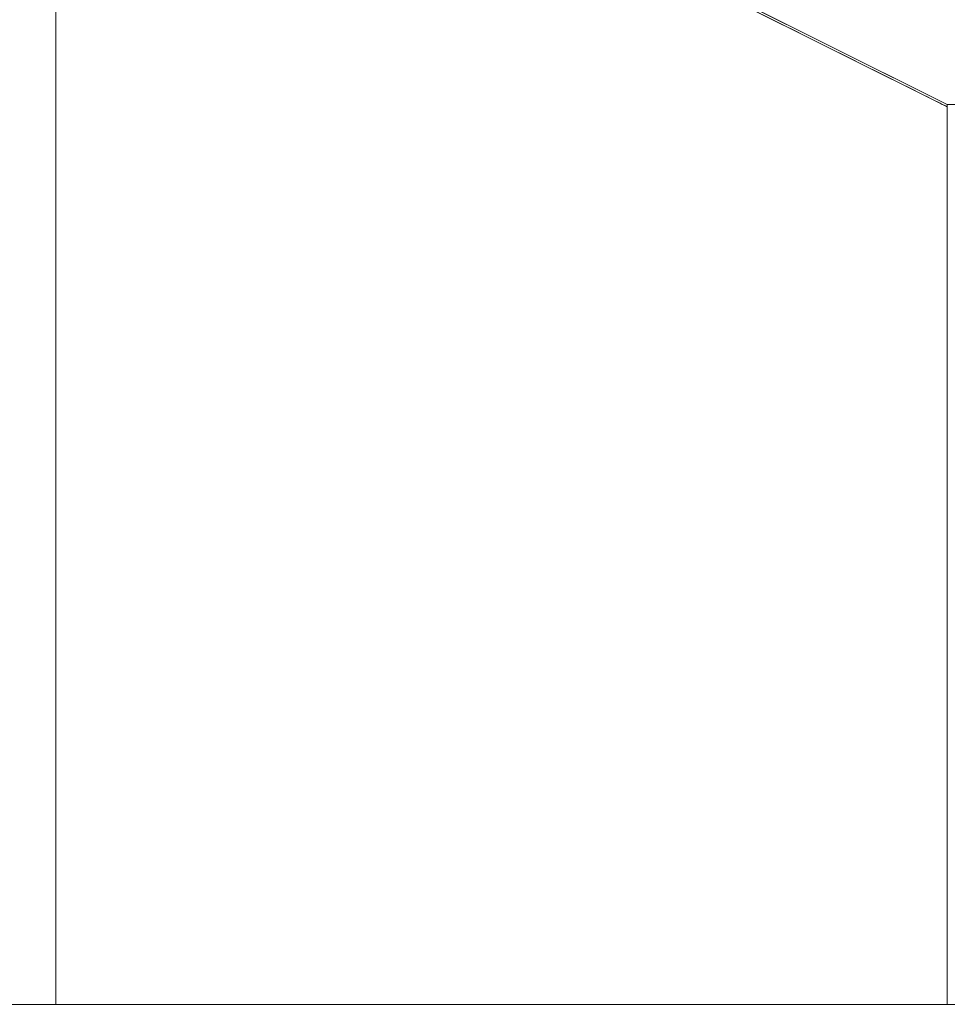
# Model space of a CAD drawing. Header units: centimetres. Extents: x -25 to 26.2, y -26.1 to -24.6.
# Tile 18 of 43: x -3.524 to -3.42, y -26.092 to -25.982. Entities that reach past the tile are written whole.
import ezdxf

# ---------------------------------------------------------------- set-up
doc = ezdxf.new("R2010")
doc.units = ezdxf.units.CM
doc.header["$LTSCALE"] = 2.54
doc.layers.add('Lucido design-1', color=7, linetype='Continuous')

# ---------------------------------------------------------------- blocks, each defined once
blk = doc.blocks.new('Gruppo-1')
at = {"color": 7, "linetype": 'Continuous', "lineweight": 9}
for points in [[(26.08, -24.59215, -151.42232), (26.08, -26.09215, -151.42232), (-24.92, -26.09215, -151.42232), (-24.92, -24.59215, -151.42232)], [(26.08, -24.59215, -166.92232), (26.08, -26.09215, -166.92232), (-24.92, -26.09215, -166.92232), (-24.92, -24.59215, -166.92232)], [(-4.42, -25.49291, -139.32232), (-3.42, -25.99149, -138.32232), (-3.42, -25.99122, -138.32232), (-4.42, -25.49264, -139.32232)], [(-4.42, -25.49291, -154.82232), (-3.42, -25.99149, -153.82232), (-3.42, -25.99122, -153.82232), (-4.42, -25.49264, -154.82232)], [(-3.42, -25.99149, -136.22232), (-3.42, -26.09215, -136.22232), (-3.42, -26.09215, -138.02232), (-3.42, -25.99149, -138.02232)], [(-3.42, -25.99149, -151.72232), (-3.42, -26.09215, -151.72232), (-3.42, -26.09215, -153.52232), (-3.42, -25.99149, -153.52232)]]:
    blk.add_3dface(points, dxfattribs=at)
for points, invisible_edges in [([(-4.42, -25.49264, -139.32232), (-3.42, -25.99122, -138.32232), (-3.12, -25.99122, -138.32232)], 8), ([(-3.12, -25.99122, -138.32232), (4.28, -25.99122, -138.32232), (5.58, -25.49264, -139.32232), (-4.42, -25.49264, -139.32232)], 10), ([(-4.42, -25.49264, -154.82232), (-3.42, -25.99122, -153.82232), (-3.12, -25.99122, -153.82232)], 8), ([(-3.12, -25.99122, -153.82232), (4.28, -25.99122, -153.82232), (5.58, -25.49264, -154.82232), (-4.42, -25.49264, -154.82232)], 10), ([(-24.92, -26.09215, -136.12232), (-3.52, -26.09215, -136.12232), (-3.52, -25.94163, -136.12232), (-4.42, -25.49291, -136.12232)], 8), ([(-24.92, -26.09215, -151.62232), (-3.52, -26.09215, -151.62232), (-3.52, -25.94163, -151.62232), (-4.42, -25.49291, -151.62232)], 8), ([(-3.42, -25.99149, -136.22232), (-4.42, -25.49291, -136.12232), (-3.52, -25.94163, -136.12232)], 9), ([(-3.42, -25.99149, -136.22232), (-3.42, -25.99149, -138.02232), (-4.42, -25.49291, -139.32232), (-4.42, -25.49291, -136.12232)], 10), ([(-3.42, -25.99149, -138.02232), (-3.42, -25.99149, -138.32232), (-4.42, -25.49291, -139.32232)], 8), ([(-3.42, -25.99149, -151.72232), (-4.42, -25.49291, -151.62232), (-3.52, -25.94163, -151.62232)], 9), ([(-3.42, -25.99149, -151.72232), (-3.42, -25.99149, -153.52232), (-4.42, -25.49291, -154.82232), (-4.42, -25.49291, -151.62232)], 10), ([(-3.42, -25.99149, -153.52232), (-3.42, -25.99149, -153.82232), (-4.42, -25.49291, -154.82232)], 8), ([(-3.52, -25.94163, -136.12232), (-3.4202, -25.99139, -136.21596), (-3.42009, -25.99144, -136.21808)], 9), ([(-3.52, -25.94163, -136.12232), (-3.42036, -25.99131, -136.21384), (-3.4202, -25.99139, -136.21596)], 9), ([(-3.52, -25.94163, -136.12232), (-3.42056, -25.99121, -136.21173), (-3.42036, -25.99131, -136.21384)], 9), ([(-3.52, -25.94163, -136.12232), (-3.42081, -25.99108, -136.20962), (-3.42056, -25.99121, -136.21173)], 9), ([(-3.52, -25.94163, -136.12232), (-3.4211, -25.99094, -136.20752), (-3.42081, -25.99108, -136.20962)], 9), ([(-3.52, -25.94163, -136.12232), (-3.42144, -25.99077, -136.20542), (-3.4211, -25.99094, -136.20752)], 9), ([(-3.52, -25.94163, -136.12232), (-3.42182, -25.99058, -136.20333), (-3.42144, -25.99077, -136.20542)], 9), ([(-3.52, -25.94163, -136.12232), (-3.42224, -25.99037, -136.20125), (-3.42182, -25.99058, -136.20333)], 9), ([(-3.52, -25.94163, -136.12232), (-3.42271, -25.99014, -136.19918), (-3.42224, -25.99037, -136.20125)], 9), ([(-3.52, -25.94163, -136.12232), (-3.42323, -25.98988, -136.19712), (-3.42271, -25.99014, -136.19918)], 9), ([(-3.52, -25.94163, -136.12232), (-3.42378, -25.9896, -136.19508), (-3.42323, -25.98988, -136.19712)], 9), ([(-3.52, -25.94163, -136.12232), (-3.42438, -25.9893, -136.19304), (-3.42378, -25.9896, -136.19508)], 9), ([(-3.52, -25.94163, -136.12232), (-3.42503, -25.98898, -136.19102), (-3.42438, -25.9893, -136.19304)], 9), ([(-3.52, -25.94163, -136.12232), (-3.42571, -25.98864, -136.18901), (-3.42503, -25.98898, -136.19102)], 9), ([(-3.52, -25.94163, -136.12232), (-3.42644, -25.98828, -136.18701), (-3.42571, -25.98864, -136.18901)], 9), ([(-3.52, -25.94163, -136.12232), (-3.42721, -25.98789, -136.18504), (-3.42644, -25.98828, -136.18701)], 9), ([(-3.52, -25.94163, -136.12232), (-3.42802, -25.98749, -136.18308), (-3.42721, -25.98789, -136.18504)], 9), ([(-3.52, -25.94163, -136.12232), (-3.42888, -25.98706, -136.18113), (-3.42802, -25.98749, -136.18308)], 9), ([(-3.52, -25.94163, -136.12232), (-3.42977, -25.98662, -136.17921), (-3.42888, -25.98706, -136.18113)], 9), ([(-3.52, -25.94163, -136.12232), (-3.43071, -25.98615, -136.1773), (-3.42977, -25.98662, -136.17921)], 9), ([(-3.52, -25.94163, -136.12232), (-3.43168, -25.98566, -136.17542), (-3.43071, -25.98615, -136.1773)], 9), ([(-3.52, -25.94163, -136.12232), (-3.4327, -25.98516, -136.17355), (-3.43168, -25.98566, -136.17542)], 9), ([(-3.52, -25.94163, -136.12232), (-3.43375, -25.98463, -136.17171), (-3.4327, -25.98516, -136.17355)], 9), ([(-3.52, -25.94163, -136.12232), (-3.43485, -25.98409, -136.16989), (-3.43375, -25.98463, -136.17171)], 9), ([(-3.52, -25.94163, -136.12232), (-3.43598, -25.98352, -136.1681), (-3.43485, -25.98409, -136.16989)], 9), ([(-3.52, -25.94163, -136.12232), (-3.43715, -25.98294, -136.16633), (-3.43598, -25.98352, -136.1681)], 9), ([(-3.52, -25.94163, -136.12232), (-3.43836, -25.98234, -136.16458), (-3.43715, -25.98294, -136.16633)], 9), ([(-3.4396, -25.98172, -136.16286), (-3.43836, -25.98234, -136.16458), (-3.52, -25.94163, -136.12232)], 10), ([(-3.42009, -25.99144, -136.21808), (-3.42002, -25.99148, -136.2202), (-3.42, -25.99149, -136.22232), (-3.52, -25.94163, -136.12232)], 12), ([(-3.52, -25.94163, -136.12232), (-3.52, -26.09215, -136.12232), (-3.51576, -26.09215, -136.12241), (-3.51576, -25.94375, -136.12241)], 4), ([(-3.52, -25.94163, -151.62232), (-3.4202, -25.99139, -151.71596), (-3.42009, -25.99144, -151.71808)], 9), ([(-3.52, -25.94163, -151.62232), (-3.42036, -25.99131, -151.71384), (-3.4202, -25.99139, -151.71596)], 9), ([(-3.52, -25.94163, -151.62232), (-3.42056, -25.99121, -151.71173), (-3.42036, -25.99131, -151.71384)], 9), ([(-3.52, -25.94163, -151.62232), (-3.42081, -25.99108, -151.70962), (-3.42056, -25.99121, -151.71173)], 9), ([(-3.52, -25.94163, -151.62232), (-3.4211, -25.99094, -151.70752), (-3.42081, -25.99108, -151.70962)], 9), ([(-3.52, -25.94163, -151.62232), (-3.42144, -25.99077, -151.70542), (-3.4211, -25.99094, -151.70752)], 9), ([(-3.52, -25.94163, -151.62232), (-3.42182, -25.99058, -151.70333), (-3.42144, -25.99077, -151.70542)], 9), ([(-3.52, -25.94163, -151.62232), (-3.42224, -25.99037, -151.70125), (-3.42182, -25.99058, -151.70333)], 9), ([(-3.52, -25.94163, -151.62232), (-3.42271, -25.99014, -151.69918), (-3.42224, -25.99037, -151.70125)], 9), ([(-3.52, -25.94163, -151.62232), (-3.42323, -25.98988, -151.69712), (-3.42271, -25.99014, -151.69918)], 9), ([(-3.52, -25.94163, -151.62232), (-3.42378, -25.9896, -151.69508), (-3.42323, -25.98988, -151.69712)], 9), ([(-3.52, -25.94163, -151.62232), (-3.42438, -25.9893, -151.69304), (-3.42378, -25.9896, -151.69508)], 9), ([(-3.52, -25.94163, -151.62232), (-3.42503, -25.98898, -151.69102), (-3.42438, -25.9893, -151.69304)], 9), ([(-3.52, -25.94163, -151.62232), (-3.42571, -25.98864, -151.68901), (-3.42503, -25.98898, -151.69102)], 9), ([(-3.52, -25.94163, -151.62232), (-3.42644, -25.98828, -151.68701), (-3.42571, -25.98864, -151.68901)], 9), ([(-3.52, -25.94163, -151.62232), (-3.42721, -25.98789, -151.68504), (-3.42644, -25.98828, -151.68701)], 9), ([(-3.52, -25.94163, -151.62232), (-3.42802, -25.98749, -151.68308), (-3.42721, -25.98789, -151.68504)], 9), ([(-3.52, -25.94163, -151.62232), (-3.42888, -25.98706, -151.68113), (-3.42802, -25.98749, -151.68308)], 9), ([(-3.52, -25.94163, -151.62232), (-3.42977, -25.98662, -151.67921), (-3.42888, -25.98706, -151.68113)], 9), ([(-3.52, -25.94163, -151.62232), (-3.43071, -25.98615, -151.6773), (-3.42977, -25.98662, -151.67921)], 9), ([(-3.52, -25.94163, -151.62232), (-3.43168, -25.98566, -151.67542), (-3.43071, -25.98615, -151.6773)], 9), ([(-3.52, -25.94163, -151.62232), (-3.4327, -25.98516, -151.67355), (-3.43168, -25.98566, -151.67542)], 9), ([(-3.52, -25.94163, -151.62232), (-3.43375, -25.98463, -151.67171), (-3.4327, -25.98516, -151.67355)], 9), ([(-3.52, -25.94163, -151.62232), (-3.43485, -25.98409, -151.66989), (-3.43375, -25.98463, -151.67171)], 9), ([(-3.52, -25.94163, -151.62232), (-3.43598, -25.98352, -151.6681), (-3.43485, -25.98409, -151.66989)], 9), ([(-3.52, -25.94163, -151.62232), (-3.43715, -25.98294, -151.66633), (-3.43598, -25.98352, -151.6681)], 9), ([(-3.52, -25.94163, -151.62232), (-3.43836, -25.98234, -151.66458), (-3.43715, -25.98294, -151.66633)], 9), ([(-3.4396, -25.98172, -151.66286), (-3.43836, -25.98234, -151.66458), (-3.52, -25.94163, -151.62232)], 10), ([(-3.42009, -25.99144, -151.71808), (-3.42002, -25.99148, -151.7202), (-3.42, -25.99149, -151.72232), (-3.52, -25.94163, -151.62232)], 12), ([(-3.52, -25.94163, -151.62232), (-3.52, -26.09215, -151.62232), (-3.51576, -26.09215, -151.62241), (-3.51576, -25.94375, -151.62241)], 4), ([(-3.51576, -25.94375, -136.12241), (-3.51576, -26.09215, -136.12241), (-3.51152, -26.09215, -136.12268), (-3.51152, -25.94586, -136.12268)], 5), ([(-3.51576, -25.94375, -151.62241), (-3.51576, -26.09215, -151.62241), (-3.51152, -26.09215, -151.62268), (-3.51152, -25.94586, -151.62268)], 5), ([(-3.51152, -25.94586, -136.12268), (-3.51152, -26.09215, -136.12268), (-3.5073, -26.09215, -136.12313), (-3.5073, -25.94796, -136.12313)], 5), ([(-3.51152, -25.94586, -151.62268), (-3.51152, -26.09215, -151.62268), (-3.5073, -26.09215, -151.62313), (-3.5073, -25.94796, -151.62313)], 5), ([(-3.5073, -25.94796, -136.12313), (-3.5073, -26.09215, -136.12313), (-3.5031, -26.09215, -136.12376), (-3.5031, -25.95006, -136.12376)], 5), ([(-3.5073, -25.94796, -151.62313), (-3.5073, -26.09215, -151.62313), (-3.5031, -26.09215, -151.62376), (-3.5031, -25.95006, -151.62376)], 5), ([(-3.5031, -25.95006, -136.12376), (-3.5031, -26.09215, -136.12376), (-3.49893, -26.09215, -136.12457), (-3.49893, -25.95213, -136.12457)], 5), ([(-3.5031, -25.95006, -151.62376), (-3.5031, -26.09215, -151.62376), (-3.49893, -26.09215, -151.62457), (-3.49893, -25.95213, -151.62457)], 5), ([(-3.49893, -25.95213, -136.12457), (-3.49893, -26.09215, -136.12457), (-3.4948, -26.09215, -136.12555), (-3.4948, -25.95419, -136.12555)], 5), ([(-3.49893, -25.95213, -151.62457), (-3.49893, -26.09215, -151.62457), (-3.4948, -26.09215, -151.62555), (-3.4948, -25.95419, -151.62555)], 5), ([(-3.4948, -25.95419, -136.12555), (-3.4948, -26.09215, -136.12555), (-3.49072, -26.09215, -136.12671), (-3.49072, -25.95623, -136.12671)], 5), ([(-3.4948, -25.95419, -151.62555), (-3.4948, -26.09215, -151.62555), (-3.49072, -26.09215, -151.62671), (-3.49072, -25.95623, -151.62671)], 5), ([(-3.49072, -25.95623, -136.12671), (-3.49072, -26.09215, -136.12671), (-3.48669, -26.09215, -136.12803), (-3.48669, -25.95824, -136.12803)], 5), ([(-3.49072, -25.95623, -151.62671), (-3.49072, -26.09215, -151.62671), (-3.48669, -26.09215, -151.62803), (-3.48669, -25.95824, -151.62803)], 5), ([(-3.48669, -25.95824, -136.12803), (-3.48669, -26.09215, -136.12803), (-3.48271, -26.09215, -136.12953), (-3.48271, -25.96022, -136.12953)], 5), ([(-3.48669, -25.95824, -151.62803), (-3.48669, -26.09215, -151.62803), (-3.48271, -26.09215, -151.62953), (-3.48271, -25.96022, -151.62953)], 5), ([(-3.48271, -25.96022, -136.12953), (-3.48271, -26.09215, -136.12953), (-3.47881, -26.09215, -136.1312), (-3.47881, -25.96217, -136.1312)], 5), ([(-3.48271, -25.96022, -151.62953), (-3.48271, -26.09215, -151.62953), (-3.47881, -26.09215, -151.6312), (-3.47881, -25.96217, -151.6312)], 5), ([(-3.47881, -25.96217, -136.1312), (-3.47881, -26.09215, -136.1312), (-3.47498, -26.09215, -136.13303), (-3.47498, -25.96408, -136.13303)], 5), ([(-3.47881, -25.96217, -151.6312), (-3.47881, -26.09215, -151.6312), (-3.47498, -26.09215, -151.63303), (-3.47498, -25.96408, -151.63303)], 5), ([(-3.47498, -25.96408, -136.13303), (-3.47498, -26.09215, -136.13303), (-3.47123, -26.09215, -136.13502), (-3.47123, -25.96595, -136.13502)], 5), ([(-3.47498, -25.96408, -151.63303), (-3.47498, -26.09215, -151.63303), (-3.47123, -26.09215, -151.63502), (-3.47123, -25.96595, -151.63502)], 5), ([(-3.47123, -25.96595, -136.13502), (-3.47123, -26.09215, -136.13502), (-3.46757, -26.09215, -136.13717), (-3.46757, -25.96777, -136.13717)], 5), ([(-3.47123, -25.96595, -151.63502), (-3.47123, -26.09215, -151.63502), (-3.46757, -26.09215, -151.63717), (-3.46757, -25.96777, -151.63717)], 5), ([(-3.46757, -25.96777, -136.13717), (-3.46757, -26.09215, -136.13717), (-3.464, -26.09215, -136.13947), (-3.464, -25.96955, -136.13947)], 5), ([(-3.46757, -25.96777, -151.63717), (-3.46757, -26.09215, -151.63717), (-3.464, -26.09215, -151.63947), (-3.464, -25.96955, -151.63947)], 5), ([(-3.464, -25.96955, -136.13947), (-3.464, -26.09215, -136.13947), (-3.46054, -26.09215, -136.14192), (-3.46054, -25.97128, -136.14192)], 5), ([(-3.464, -25.96955, -151.63947), (-3.464, -26.09215, -151.63947), (-3.46054, -26.09215, -151.64192), (-3.46054, -25.97128, -151.64192)], 5), ([(-3.46054, -25.97128, -136.14192), (-3.46054, -26.09215, -136.14192), (-3.45718, -26.09215, -136.14452), (-3.45718, -25.97295, -136.14452)], 5), ([(-3.46054, -25.97128, -151.64192), (-3.46054, -26.09215, -151.64192), (-3.45718, -26.09215, -151.64452), (-3.45718, -25.97295, -151.64452)], 5), ([(-3.45718, -25.97295, -136.14452), (-3.45718, -26.09215, -136.14452), (-3.45393, -26.09215, -136.14726), (-3.45393, -25.97457, -136.14726)], 5), ([(-3.45718, -25.97295, -151.64452), (-3.45718, -26.09215, -151.64452), (-3.45393, -26.09215, -151.64726), (-3.45393, -25.97457, -151.64726)], 5), ([(-3.45393, -25.97457, -136.14726), (-3.45393, -26.09215, -136.14726), (-3.45081, -26.09215, -136.15013), (-3.45081, -25.97613, -136.15013)], 5), ([(-3.45393, -25.97457, -151.64726), (-3.45393, -26.09215, -151.64726), (-3.45081, -26.09215, -151.65013), (-3.45081, -25.97613, -151.65013)], 5), ([(-3.45081, -25.97613, -136.15013), (-3.45081, -26.09215, -136.15013), (-3.4478, -26.09215, -136.15313), (-3.4478, -25.97763, -136.15313)], 5), ([(-3.45081, -25.97613, -151.65013), (-3.45081, -26.09215, -151.65013), (-3.4478, -26.09215, -151.65313), (-3.4478, -25.97763, -151.65313)], 5), ([(-3.4478, -25.97763, -136.15313), (-3.4478, -26.09215, -136.15313), (-3.44493, -26.09215, -136.15626), (-3.44493, -25.97906, -136.15626)], 5), ([(-3.4478, -25.97763, -151.65313), (-3.4478, -26.09215, -151.65313), (-3.44493, -26.09215, -151.65626), (-3.44493, -25.97906, -151.65626)], 5), ([(-3.44493, -25.97906, -136.15626), (-3.44493, -26.09215, -136.15626), (-3.4422, -26.09215, -136.1595), (-3.4422, -25.98042, -136.1595)], 5), ([(-3.44493, -25.97906, -151.65626), (-3.44493, -26.09215, -151.65626), (-3.4422, -26.09215, -151.6595), (-3.4422, -25.98042, -151.6595)], 5), ([(-3.4422, -25.98042, -136.1595), (-3.4422, -26.09215, -136.1595), (-3.4396, -26.09215, -136.16286), (-3.4396, -25.98172, -136.16286)], 5), ([(-3.4422, -25.98042, -151.6595), (-3.4422, -26.09215, -151.6595), (-3.4396, -26.09215, -151.66286), (-3.4396, -25.98172, -151.66286)], 5), ([(-3.43836, -25.98234, -136.16458), (-3.4396, -25.98172, -136.16286), (-3.4396, -26.09215, -136.16286)], 10), ([(-3.43836, -25.98234, -151.66458), (-3.4396, -25.98172, -151.66286), (-3.4396, -26.09215, -151.66286)], 10), ([(-3.43715, -25.98294, -136.16633), (-3.43836, -25.98234, -136.16458), (-3.4396, -26.09215, -136.16286)], 10), ([(-3.43715, -25.98294, -151.66633), (-3.43836, -25.98234, -151.66458), (-3.4396, -26.09215, -151.66286)], 10), ([(-3.4396, -26.09215, -136.16286), (-3.43715, -26.09215, -136.16633), (-3.43715, -25.98294, -136.16633)], 10), ([(-3.4396, -26.09215, -151.66286), (-3.43715, -26.09215, -151.66633), (-3.43715, -25.98294, -151.66633)], 10), ([(-3.43598, -25.98352, -136.1681), (-3.43715, -25.98294, -136.16633), (-3.43715, -26.09215, -136.16633)], 10), ([(-3.43598, -25.98352, -151.6681), (-3.43715, -25.98294, -151.66633), (-3.43715, -26.09215, -151.66633)], 10), ([(-3.43485, -25.98409, -136.16989), (-3.43598, -25.98352, -136.1681), (-3.43715, -26.09215, -136.16633)], 10), ([(-3.43485, -25.98409, -151.66989), (-3.43598, -25.98352, -151.6681), (-3.43715, -26.09215, -151.66633)], 10), ([(-3.43715, -26.09215, -136.16633), (-3.43485, -26.09215, -136.16989), (-3.43485, -25.98409, -136.16989)], 10), ([(-3.43715, -26.09215, -151.66633), (-3.43485, -26.09215, -151.66989), (-3.43485, -25.98409, -151.66989)], 10), ([(-3.43375, -25.98463, -136.17171), (-3.43485, -25.98409, -136.16989), (-3.43485, -26.09215, -136.16989)], 10), ([(-3.43375, -25.98463, -151.67171), (-3.43485, -25.98409, -151.66989), (-3.43485, -26.09215, -151.66989)], 10), ([(-3.4327, -25.98516, -136.17355), (-3.43375, -25.98463, -136.17171), (-3.43485, -26.09215, -136.16989)], 10), ([(-3.4327, -25.98516, -151.67355), (-3.43375, -25.98463, -151.67171), (-3.43485, -26.09215, -151.66989)], 10), ([(-3.43485, -26.09215, -136.16989), (-3.4327, -26.09215, -136.17355), (-3.4327, -25.98516, -136.17355)], 10), ([(-3.43485, -26.09215, -151.66989), (-3.4327, -26.09215, -151.67355), (-3.4327, -25.98516, -151.67355)], 10), ([(-3.43168, -25.98566, -136.17542), (-3.4327, -25.98516, -136.17355), (-3.4327, -26.09215, -136.17355)], 10), ([(-3.43168, -25.98566, -151.67542), (-3.4327, -25.98516, -151.67355), (-3.4327, -26.09215, -151.67355)], 10), ([(-3.43071, -25.98615, -136.1773), (-3.43168, -25.98566, -136.17542), (-3.4327, -26.09215, -136.17355)], 10), ([(-3.43071, -25.98615, -151.6773), (-3.43168, -25.98566, -151.67542), (-3.4327, -26.09215, -151.67355)], 10), ([(-3.4327, -26.09215, -136.17355), (-3.43071, -26.09215, -136.1773), (-3.43071, -25.98615, -136.1773)], 10), ([(-3.4327, -26.09215, -151.67355), (-3.43071, -26.09215, -151.6773), (-3.43071, -25.98615, -151.6773)], 10), ([(-3.42977, -25.98662, -136.17921), (-3.43071, -25.98615, -136.1773), (-3.43071, -26.09215, -136.1773)], 10), ([(-3.42977, -25.98662, -151.67921), (-3.43071, -25.98615, -151.6773), (-3.43071, -26.09215, -151.6773)], 10), ([(-3.42888, -25.98706, -136.18113), (-3.42977, -25.98662, -136.17921), (-3.43071, -26.09215, -136.1773)], 10), ([(-3.42888, -25.98706, -151.68113), (-3.42977, -25.98662, -151.67921), (-3.43071, -26.09215, -151.6773)], 10), ([(-3.43071, -26.09215, -136.1773), (-3.42888, -26.09215, -136.18113), (-3.42888, -25.98706, -136.18113)], 10), ([(-3.43071, -26.09215, -151.6773), (-3.42888, -26.09215, -151.68113), (-3.42888, -25.98706, -151.68113)], 10), ([(-3.42802, -25.98749, -136.18308), (-3.42888, -25.98706, -136.18113), (-3.42888, -26.09215, -136.18113)], 10), ([(-3.42802, -25.98749, -151.68308), (-3.42888, -25.98706, -151.68113), (-3.42888, -26.09215, -151.68113)], 10), ([(-3.42721, -25.98789, -136.18504), (-3.42802, -25.98749, -136.18308), (-3.42888, -26.09215, -136.18113)], 10), ([(-3.42721, -25.98789, -151.68504), (-3.42802, -25.98749, -151.68308), (-3.42888, -26.09215, -151.68113)], 10), ([(-3.42888, -26.09215, -136.18113), (-3.42721, -26.09215, -136.18504), (-3.42721, -25.98789, -136.18504)], 10), ([(-3.42888, -26.09215, -151.68113), (-3.42721, -26.09215, -151.68504), (-3.42721, -25.98789, -151.68504)], 10), ([(-3.42644, -25.98828, -136.18701), (-3.42721, -25.98789, -136.18504), (-3.42721, -26.09215, -136.18504)], 10), ([(-3.42644, -25.98828, -151.68701), (-3.42721, -25.98789, -151.68504), (-3.42721, -26.09215, -151.68504)], 10), ([(-3.42571, -25.98864, -136.18901), (-3.42644, -25.98828, -136.18701), (-3.42721, -26.09215, -136.18504)], 10), ([(-3.42571, -25.98864, -151.68901), (-3.42644, -25.98828, -151.68701), (-3.42721, -26.09215, -151.68504)], 10), ([(-3.42721, -26.09215, -136.18504), (-3.42571, -26.09215, -136.18901), (-3.42571, -25.98864, -136.18901)], 10), ([(-3.42721, -26.09215, -151.68504), (-3.42571, -26.09215, -151.68901), (-3.42571, -25.98864, -151.68901)], 10), ([(-3.42503, -25.98898, -136.19102), (-3.42571, -25.98864, -136.18901), (-3.42571, -26.09215, -136.18901)], 10), ([(-3.42503, -25.98898, -151.69102), (-3.42571, -25.98864, -151.68901), (-3.42571, -26.09215, -151.68901)], 10), ([(-3.42438, -25.9893, -136.19304), (-3.42503, -25.98898, -136.19102), (-3.42571, -26.09215, -136.18901)], 10), ([(-3.42438, -25.9893, -151.69304), (-3.42503, -25.98898, -151.69102), (-3.42571, -26.09215, -151.68901)], 10), ([(-3.42571, -26.09215, -136.18901), (-3.42438, -26.09215, -136.19304), (-3.42438, -25.9893, -136.19304)], 10), ([(-3.42571, -26.09215, -151.68901), (-3.42438, -26.09215, -151.69304), (-3.42438, -25.9893, -151.69304)], 10), ([(-3.42378, -25.9896, -136.19508), (-3.42438, -25.9893, -136.19304), (-3.42438, -26.09215, -136.19304)], 10), ([(-3.42378, -25.9896, -151.69508), (-3.42438, -25.9893, -151.69304), (-3.42438, -26.09215, -151.69304)], 10), ([(-3.42323, -25.98988, -136.19712), (-3.42378, -25.9896, -136.19508), (-3.42438, -26.09215, -136.19304)], 10), ([(-3.42323, -25.98988, -151.69712), (-3.42378, -25.9896, -151.69508), (-3.42438, -26.09215, -151.69304)], 10), ([(-3.42, -25.99149, -138.02232), (-3.42, -26.09215, -138.02232), (-3.41973, -26.09215, -138.03506), (-3.41973, -25.98957, -138.03506)], 12), ([(-3.42, -25.99149, -153.52232), (-3.42, -26.09215, -153.52232), (-3.41973, -26.09215, -153.53506), (-3.41973, -25.98957, -153.53506)], 12), ([(-3.42438, -26.09215, -136.19304), (-3.42323, -26.09215, -136.19712), (-3.42323, -25.98988, -136.19712)], 10), ([(-3.42438, -26.09215, -151.69304), (-3.42323, -26.09215, -151.69712), (-3.42323, -25.98988, -151.69712)], 10), ([(-3.42271, -25.99014, -136.19918), (-3.42323, -25.98988, -136.19712), (-3.42323, -26.09215, -136.19712)], 10), ([(-3.42271, -25.99014, -151.69918), (-3.42323, -25.98988, -151.69712), (-3.42323, -26.09215, -151.69712)], 10), ([(-3.42224, -25.99037, -136.20125), (-3.42271, -25.99014, -136.19918), (-3.42323, -26.09215, -136.19712)], 10), ([(-3.42224, -25.99037, -151.70125), (-3.42271, -25.99014, -151.69918), (-3.42323, -26.09215, -151.69712)], 10), ([(-3.42323, -26.09215, -136.19712), (-3.42224, -26.09215, -136.20125), (-3.42224, -25.99037, -136.20125)], 10), ([(-3.42323, -26.09215, -151.69712), (-3.42224, -26.09215, -151.70125), (-3.42224, -25.99037, -151.70125)], 10), ([(-3.42182, -25.99058, -136.20333), (-3.42224, -25.99037, -136.20125), (-3.42224, -26.09215, -136.20125)], 10), ([(-3.42182, -25.99058, -151.70333), (-3.42224, -25.99037, -151.70125), (-3.42224, -26.09215, -151.70125)], 10), ([(-3.42144, -25.99077, -136.20542), (-3.42182, -25.99058, -136.20333), (-3.42224, -26.09215, -136.20125)], 10), ([(-3.42144, -25.99077, -151.70542), (-3.42182, -25.99058, -151.70333), (-3.42224, -26.09215, -151.70125)], 10), ([(-3.42224, -26.09215, -136.20125), (-3.42144, -26.09215, -136.20542), (-3.42144, -25.99077, -136.20542)], 10), ([(-3.42224, -26.09215, -151.70125), (-3.42144, -26.09215, -151.70542), (-3.42144, -25.99077, -151.70542)], 10), ([(-3.4211, -25.99094, -136.20752), (-3.42144, -25.99077, -136.20542), (-3.42144, -26.09215, -136.20542)], 10), ([(-3.4211, -25.99094, -151.70752), (-3.42144, -25.99077, -151.70542), (-3.42144, -26.09215, -151.70542)], 10), ([(-3.42081, -25.99108, -136.20962), (-3.4211, -25.99094, -136.20752), (-3.42144, -26.09215, -136.20542)], 10), ([(-3.42081, -25.99108, -151.70962), (-3.4211, -25.99094, -151.70752), (-3.42144, -26.09215, -151.70542)], 10), ([(-3.42144, -26.09215, -136.20542), (-3.42081, -26.09215, -136.20962), (-3.42081, -25.99108, -136.20962)], 10), ([(-3.42144, -26.09215, -151.70542), (-3.42081, -26.09215, -151.70962), (-3.42081, -25.99108, -151.70962)], 10), ([(-3.42056, -25.99121, -136.21173), (-3.42081, -25.99108, -136.20962), (-3.42081, -26.09215, -136.20962)], 10), ([(-3.42056, -25.99121, -151.71173), (-3.42081, -25.99108, -151.70962), (-3.42081, -26.09215, -151.70962)], 10), ([(-3.42036, -25.99131, -136.21384), (-3.42056, -25.99121, -136.21173), (-3.42081, -26.09215, -136.20962)], 10), ([(-3.42036, -25.99131, -151.71384), (-3.42056, -25.99121, -151.71173), (-3.42081, -26.09215, -151.70962)], 10), ([(-3.42081, -26.09215, -136.20962), (-3.42036, -26.09215, -136.21384), (-3.42036, -25.99131, -136.21384)], 10), ([(-3.42081, -26.09215, -151.70962), (-3.42036, -26.09215, -151.71384), (-3.42036, -25.99131, -151.71384)], 10), ([(-3.4202, -25.99139, -136.21596), (-3.42036, -25.99131, -136.21384), (-3.42036, -26.09215, -136.21384)], 10), ([(-3.4202, -25.99139, -151.71596), (-3.42036, -25.99131, -151.71384), (-3.42036, -26.09215, -151.71384)], 10), ([(-3.42009, -25.99144, -136.21808), (-3.4202, -25.99139, -136.21596), (-3.42036, -26.09215, -136.21384)], 10), ([(-3.42009, -25.99144, -151.71808), (-3.4202, -25.99139, -151.71596), (-3.42036, -26.09215, -151.71384)], 10), ([(-3.42036, -26.09215, -136.21384), (-3.42009, -26.09215, -136.21808), (-3.42009, -25.99144, -136.21808)], 10), ([(-3.42036, -26.09215, -151.71384), (-3.42009, -26.09215, -151.71808), (-3.42009, -25.99144, -151.71808)], 10), ([(-3.42002, -25.99148, -136.2202), (-3.42009, -25.99144, -136.21808), (-3.42009, -26.09215, -136.21808)], 10), ([(-3.42002, -25.99148, -151.7202), (-3.42009, -25.99144, -151.71808), (-3.42009, -26.09215, -151.71808)], 10), ([(-3.42002, -25.99148, -136.2202), (-3.42009, -26.09215, -136.21808), (-3.42, -26.09215, -136.22232)], 9), ([(-3.42002, -25.99148, -151.7202), (-3.42009, -26.09215, -151.71808), (-3.42, -26.09215, -151.72232)], 9), ([(-3.42, -26.09215, -136.22232), (-3.42, -25.99149, -136.22232), (-3.42002, -25.99148, -136.2202)], 8), ([(-3.42, -26.09215, -151.72232), (-3.42, -25.99149, -151.72232), (-3.42002, -25.99148, -151.7202)], 8), ([(-25.02, -26.09215, -137.32232), (-23.82, -26.09215, -137.32232), (-3.52, -26.09215, -136.12232), (-24.92, -26.09215, -136.12232)], 10), ([(-25.02, -26.09215, -152.82232), (-23.82, -26.09215, -152.82232), (-3.52, -26.09215, -151.62232), (-24.92, -26.09215, -151.62232)], 10), ([(-24.92, -26.09215, -151.42232), (24.98, -26.09215, -150.52232), (-23.82, -26.09215, -150.52232)], 11), ([(24.98, -26.09215, -150.52232), (-24.92, -26.09215, -151.42232), (26.08, -26.09215, -151.42232)], 9), ([(-24.92, -26.09215, -166.92232), (24.98, -26.09215, -166.02232), (-23.82, -26.09215, -166.02232)], 11), ([(24.98, -26.09215, -166.02232), (-24.92, -26.09215, -166.92232), (26.08, -26.09215, -166.92232)], 9), ([(-23.82, -26.09215, -137.32232), (-3.41892, -26.09215, -138.04776), (-3.41973, -26.09215, -138.03506)], 9), ([(-23.82, -26.09215, -137.32232), (-3.41568, -26.09215, -138.07302), (-3.41757, -26.09215, -138.06043)], 9), ([(-3.41757, -26.09215, -138.06043), (-3.41892, -26.09215, -138.04776), (-23.82, -26.09215, -137.32232)], 10), ([(-3.41973, -26.09215, -138.03506), (-3.52, -26.09215, -136.12232), (-23.82, -26.09215, -137.32232)], 11), ([(24.98, -26.09215, -150.52232), (-23.82, -26.09215, -148.12232), (-23.82, -26.09215, -149.32232)], 11), ([(-23.82, -26.09215, -137.32232), (-3.41327, -26.09215, -138.08553), (-3.41568, -26.09215, -138.07302)], 9), ([(-23.82, -26.09215, -149.32232), (-23.82, -26.09215, -150.52232), (24.98, -26.09215, -150.52232)], 10), ([(24.98, -26.09215, -150.52232), (-23.82, -26.09215, -145.72232), (-23.82, -26.09215, -146.92232)], 11), ([(-23.82, -26.09215, -137.32232), (-3.40286, -26.09215, -138.12226), (-3.40685, -26.09215, -138.11017)], 9), ([(-23.82, -26.09215, -137.32232), (-3.38788, -26.09215, -138.15738), (-3.39337, -26.09215, -138.14589)], 9), ([(-23.82, -26.09215, -137.32232), (-3.3452, -26.09215, -138.22053), (-3.35341, -26.09215, -138.21079)], 9), ([(-23.82, -26.09215, -137.32232), (-3.30847, -26.09215, -138.25573), (-3.3182, -26.09215, -138.24752)], 9), ([(-23.82, -26.09215, -137.32232), (-3.25506, -26.09215, -138.2902), (-3.26631, -26.09215, -138.28423)], 9), ([(-23.82, -26.09215, -137.32232), (-3.20785, -26.09215, -138.30917), (-3.21994, -26.09215, -138.30519)], 9), ([(-23.82, -26.09215, -137.32232), (-3.1832, -26.09215, -138.31559), (-3.19559, -26.09215, -138.31264)], 9), ([(-23.82, -26.09215, -146.92232), (-23.82, -26.09215, -148.12232), (24.98, -26.09215, -150.52232)], 10), ([(-3.40685, -26.09215, -138.11017), (-3.41032, -26.09215, -138.09792), (-23.82, -26.09215, -137.32232)], 10), ([(-3.41032, -26.09215, -138.09792), (-3.41327, -26.09215, -138.08553), (-23.82, -26.09215, -137.32232)], 10), ([(-3.39337, -26.09215, -138.14589), (-3.39837, -26.09215, -138.13418), (-23.82, -26.09215, -137.32232)], 10), ([(-3.39837, -26.09215, -138.13418), (-3.40286, -26.09215, -138.12226), (-23.82, -26.09215, -137.32232)], 10), ([(-23.82, -26.09215, -137.32232), (-3.37546, -26.09215, -138.17961), (-3.3819, -26.09215, -138.16863)], 9), ([(-23.82, -26.09215, -137.32232), (-3.3612, -26.09215, -138.20071), (-3.36855, -26.09215, -138.19032)], 9), ([(-23.82, -26.09215, -137.32232), (-3.33659, -26.09215, -138.2299), (-3.3452, -26.09215, -138.22053)], 9), ([(-3.35341, -26.09215, -138.21079), (-3.3612, -26.09215, -138.20071), (-23.82, -26.09215, -137.32232)], 10), ([(-3.3182, -26.09215, -138.24752), (-3.32758, -26.09215, -138.23891), (-23.82, -26.09215, -137.32232)], 10), ([(-3.32758, -26.09215, -138.23891), (-3.33659, -26.09215, -138.2299), (-23.82, -26.09215, -137.32232)], 10), ([(-23.82, -26.09215, -137.32232), (-3.27729, -26.09215, -138.27778), (-3.28799, -26.09215, -138.27088)], 9), ([(-23.82, -26.09215, -137.32232), (-3.24357, -26.09215, -138.29569), (-3.25506, -26.09215, -138.2902)], 9), ([(-3.26631, -26.09215, -138.28423), (-3.27729, -26.09215, -138.27778), (-23.82, -26.09215, -137.32232)], 10), ([(-3.21994, -26.09215, -138.30519), (-3.23186, -26.09215, -138.30069), (-23.82, -26.09215, -137.32232)], 10), ([(-3.23186, -26.09215, -138.30069), (-3.24357, -26.09215, -138.29569), (-23.82, -26.09215, -137.32232)], 10), ([(-23.82, -26.09215, -137.32232), (-3.1707, -26.09215, -138.31801), (-3.1832, -26.09215, -138.31559)], 9), ([(-3.19559, -26.09215, -138.31264), (-3.20785, -26.09215, -138.30917), (-23.82, -26.09215, -137.32232)], 10), ([(-23.82, -26.09215, -137.32232), (-3.14544, -26.09215, -138.32124), (-3.15811, -26.09215, -138.31989)], 9), ([(24.98, -26.09215, -150.52232), (-23.82, -26.09215, -143.32232), (-23.82, -26.09215, -144.52232)], 11), ([(-3.36855, -26.09215, -138.19032), (-3.37546, -26.09215, -138.17961), (-23.82, -26.09215, -137.32232)], 10), ([(-3.3819, -26.09215, -138.16863), (-3.38788, -26.09215, -138.15738), (-23.82, -26.09215, -137.32232)], 10), ([(-3.28799, -26.09215, -138.27088), (-3.29839, -26.09215, -138.26352), (-23.82, -26.09215, -137.32232)], 10), ([(-3.29839, -26.09215, -138.26352), (-3.30847, -26.09215, -138.25573), (-23.82, -26.09215, -137.32232)], 10), ([(-3.15811, -26.09215, -138.31989), (-3.1707, -26.09215, -138.31801), (-23.82, -26.09215, -137.32232)], 10), ([(-23.82, -26.09215, -144.52232), (-23.82, -26.09215, -145.72232), (24.98, -26.09215, -150.52232)], 10), ([(-23.82, -26.09215, -138.52232), (4.28, -26.09215, -138.32232), (-3.12, -26.09215, -138.32232)], 9), ([(24.98, -26.09215, -150.52232), (-23.82, -26.09215, -140.92232), (-23.82, -26.09215, -142.12232)], 11), ([(-3.12, -26.09215, -138.32232), (-3.13273, -26.09215, -138.32205), (-23.82, -26.09215, -138.52232)], 10), ([(-3.13273, -26.09215, -138.32205), (-23.82, -26.09215, -137.32232), (-23.82, -26.09215, -138.52232)], 9), ([(-23.82, -26.09215, -142.12232), (-23.82, -26.09215, -143.32232), (24.98, -26.09215, -150.52232)], 10), ([(-3.13273, -26.09215, -138.32205), (-3.14544, -26.09215, -138.32124), (-23.82, -26.09215, -137.32232)], 10), ([(24.98, -26.09215, -150.52232), (-23.82, -26.09215, -138.52232), (-23.82, -26.09215, -139.72232)], 11), ([(4.28, -26.09215, -138.32232), (-23.82, -26.09215, -138.52232), (24.98, -26.09215, -150.52232)], 11), ([(-23.82, -26.09215, -139.72232), (-23.82, -26.09215, -140.92232), (24.98, -26.09215, -150.52232)], 10), ([(-23.82, -26.09215, -152.82232), (-3.41892, -26.09215, -153.54776), (-3.41973, -26.09215, -153.53506)], 9), ([(-23.82, -26.09215, -152.82232), (-3.41568, -26.09215, -153.57302), (-3.41757, -26.09215, -153.56043)], 9), ([(-3.41757, -26.09215, -153.56043), (-3.41892, -26.09215, -153.54776), (-23.82, -26.09215, -152.82232)], 10), ([(-3.41973, -26.09215, -153.53506), (-3.52, -26.09215, -151.62232), (-23.82, -26.09215, -152.82232)], 11), ([(24.98, -26.09215, -166.02232), (-23.82, -26.09215, -163.62232), (-23.82, -26.09215, -164.82232)], 11), ([(-23.82, -26.09215, -152.82232), (-3.41327, -26.09215, -153.58553), (-3.41568, -26.09215, -153.57302)], 9), ([(-23.82, -26.09215, -164.82232), (-23.82, -26.09215, -166.02232), (24.98, -26.09215, -166.02232)], 10), ([(24.98, -26.09215, -166.02232), (-23.82, -26.09215, -161.22232), (-23.82, -26.09215, -162.42232)], 11), ([(-23.82, -26.09215, -152.82232), (-3.40286, -26.09215, -153.62226), (-3.40685, -26.09215, -153.61017)], 9), ([(-23.82, -26.09215, -152.82232), (-3.38788, -26.09215, -153.65738), (-3.39337, -26.09215, -153.64589)], 9), ([(-23.82, -26.09215, -152.82232), (-3.3452, -26.09215, -153.72053), (-3.35341, -26.09215, -153.71079)], 9), ([(-23.82, -26.09215, -152.82232), (-3.30847, -26.09215, -153.75573), (-3.3182, -26.09215, -153.74752)], 9), ([(-23.82, -26.09215, -152.82232), (-3.25506, -26.09215, -153.7902), (-3.26631, -26.09215, -153.78423)], 9), ([(-23.82, -26.09215, -152.82232), (-3.20785, -26.09215, -153.80917), (-3.21994, -26.09215, -153.80519)], 9), ([(-23.82, -26.09215, -152.82232), (-3.1832, -26.09215, -153.81559), (-3.19559, -26.09215, -153.81264)], 9), ([(-23.82, -26.09215, -162.42232), (-23.82, -26.09215, -163.62232), (24.98, -26.09215, -166.02232)], 10), ([(-3.40685, -26.09215, -153.61017), (-3.41032, -26.09215, -153.59792), (-23.82, -26.09215, -152.82232)], 10), ([(-3.41032, -26.09215, -153.59792), (-3.41327, -26.09215, -153.58553), (-23.82, -26.09215, -152.82232)], 10), ([(-3.39337, -26.09215, -153.64589), (-3.39837, -26.09215, -153.63418), (-23.82, -26.09215, -152.82232)], 10), ([(-3.39837, -26.09215, -153.63418), (-3.40286, -26.09215, -153.62226), (-23.82, -26.09215, -152.82232)], 10), ([(-23.82, -26.09215, -152.82232), (-3.37546, -26.09215, -153.67961), (-3.3819, -26.09215, -153.66863)], 9), ([(-23.82, -26.09215, -152.82232), (-3.3612, -26.09215, -153.70071), (-3.36855, -26.09215, -153.69032)], 9), ([(-23.82, -26.09215, -152.82232), (-3.33659, -26.09215, -153.7299), (-3.3452, -26.09215, -153.72053)], 9), ([(-3.35341, -26.09215, -153.71079), (-3.3612, -26.09215, -153.70071), (-23.82, -26.09215, -152.82232)], 10), ([(-3.3182, -26.09215, -153.74752), (-3.32758, -26.09215, -153.73891), (-23.82, -26.09215, -152.82232)], 10), ([(-3.32758, -26.09215, -153.73891), (-3.33659, -26.09215, -153.7299), (-23.82, -26.09215, -152.82232)], 10), ([(-23.82, -26.09215, -152.82232), (-3.27729, -26.09215, -153.77778), (-3.28799, -26.09215, -153.77088)], 9), ([(-23.82, -26.09215, -152.82232), (-3.24357, -26.09215, -153.79569), (-3.25506, -26.09215, -153.7902)], 9), ([(-3.26631, -26.09215, -153.78423), (-3.27729, -26.09215, -153.77778), (-23.82, -26.09215, -152.82232)], 10), ([(-3.21994, -26.09215, -153.80519), (-3.23186, -26.09215, -153.80069), (-23.82, -26.09215, -152.82232)], 10), ([(-3.23186, -26.09215, -153.80069), (-3.24357, -26.09215, -153.79569), (-23.82, -26.09215, -152.82232)], 10), ([(-23.82, -26.09215, -152.82232), (-3.1707, -26.09215, -153.81801), (-3.1832, -26.09215, -153.81559)], 9), ([(-3.19559, -26.09215, -153.81264), (-3.20785, -26.09215, -153.80917), (-23.82, -26.09215, -152.82232)], 10), ([(-23.82, -26.09215, -152.82232), (-3.14544, -26.09215, -153.82124), (-3.15811, -26.09215, -153.81989)], 9), ([(24.98, -26.09215, -166.02232), (-23.82, -26.09215, -158.82232), (-23.82, -26.09215, -160.02232)], 11), ([(-3.36855, -26.09215, -153.69032), (-3.37546, -26.09215, -153.67961), (-23.82, -26.09215, -152.82232)], 10), ([(-3.3819, -26.09215, -153.66863), (-3.38788, -26.09215, -153.65738), (-23.82, -26.09215, -152.82232)], 10), ([(-3.28799, -26.09215, -153.77088), (-3.29839, -26.09215, -153.76352), (-23.82, -26.09215, -152.82232)], 10), ([(-3.29839, -26.09215, -153.76352), (-3.30847, -26.09215, -153.75573), (-23.82, -26.09215, -152.82232)], 10), ([(-3.15811, -26.09215, -153.81989), (-3.1707, -26.09215, -153.81801), (-23.82, -26.09215, -152.82232)], 10), ([(-23.82, -26.09215, -160.02232), (-23.82, -26.09215, -161.22232), (24.98, -26.09215, -166.02232)], 10), ([(-23.82, -26.09215, -154.02232), (4.28, -26.09215, -153.82232), (-3.12, -26.09215, -153.82232)], 9), ([(24.98, -26.09215, -166.02232), (-23.82, -26.09215, -156.42232), (-23.82, -26.09215, -157.62232)], 11), ([(-3.12, -26.09215, -153.82232), (-3.13273, -26.09215, -153.82205), (-23.82, -26.09215, -154.02232)], 10), ([(-3.13273, -26.09215, -153.82205), (-23.82, -26.09215, -152.82232), (-23.82, -26.09215, -154.02232)], 9), ([(-23.82, -26.09215, -157.62232), (-23.82, -26.09215, -158.82232), (24.98, -26.09215, -166.02232)], 10), ([(-3.13273, -26.09215, -153.82205), (-3.14544, -26.09215, -153.82124), (-23.82, -26.09215, -152.82232)], 10), ([(24.98, -26.09215, -166.02232), (-23.82, -26.09215, -154.02232), (-23.82, -26.09215, -155.22232)], 11), ([(4.28, -26.09215, -153.82232), (-23.82, -26.09215, -154.02232), (24.98, -26.09215, -166.02232)], 11), ([(-23.82, -26.09215, -155.22232), (-23.82, -26.09215, -156.42232), (24.98, -26.09215, -166.02232)], 10), ([(-3.51152, -26.09215, -136.12268), (-3.51576, -26.09215, -136.12241), (-3.52, -26.09215, -136.12232), (-3.41973, -26.09215, -138.03506)], 12), ([(-3.51152, -26.09215, -151.62268), (-3.51576, -26.09215, -151.62241), (-3.52, -26.09215, -151.62232), (-3.41973, -26.09215, -153.53506)], 12), ([(-3.41973, -26.09215, -138.03506), (-3.5073, -26.09215, -136.12313), (-3.51152, -26.09215, -136.12268)], 9), ([(-3.41973, -26.09215, -153.53506), (-3.5073, -26.09215, -151.62313), (-3.51152, -26.09215, -151.62268)], 9), ([(-3.5031, -26.09215, -136.12376), (-3.5073, -26.09215, -136.12313), (-3.41973, -26.09215, -138.03506)], 10), ([(-3.5031, -26.09215, -151.62376), (-3.5073, -26.09215, -151.62313), (-3.41973, -26.09215, -153.53506)], 10), ([(-3.41973, -26.09215, -138.03506), (-3.4948, -26.09215, -136.12555), (-3.49893, -26.09215, -136.12457), (-3.5031, -26.09215, -136.12376)], 9), ([(-3.41973, -26.09215, -153.53506), (-3.4948, -26.09215, -151.62555), (-3.49893, -26.09215, -151.62457), (-3.5031, -26.09215, -151.62376)], 9), ([(-3.48669, -26.09215, -136.12803), (-3.49072, -26.09215, -136.12671), (-3.4948, -26.09215, -136.12555), (-3.41973, -26.09215, -138.03506)], 12), ([(-3.48669, -26.09215, -151.62803), (-3.49072, -26.09215, -151.62671), (-3.4948, -26.09215, -151.62555), (-3.41973, -26.09215, -153.53506)], 12), ([(-3.41973, -26.09215, -138.03506), (-3.48271, -26.09215, -136.12953), (-3.48669, -26.09215, -136.12803)], 9), ([(-3.41973, -26.09215, -153.53506), (-3.48271, -26.09215, -151.62953), (-3.48669, -26.09215, -151.62803)], 9), ([(-3.47498, -26.09215, -136.13303), (-3.47881, -26.09215, -136.1312), (-3.48271, -26.09215, -136.12953), (-3.41973, -26.09215, -138.03506)], 12), ([(-3.47498, -26.09215, -151.63303), (-3.47881, -26.09215, -151.6312), (-3.48271, -26.09215, -151.62953), (-3.41973, -26.09215, -153.53506)], 12), ([(-3.41973, -26.09215, -138.03506), (-3.47123, -26.09215, -136.13502), (-3.47498, -26.09215, -136.13303)], 9), ([(-3.41973, -26.09215, -153.53506), (-3.47123, -26.09215, -151.63502), (-3.47498, -26.09215, -151.63303)], 9), ([(-3.47123, -26.09215, -136.13502), (-3.41973, -26.09215, -138.03506), (-3.42, -26.09215, -138.02232)], 9), ([(-3.42, -26.09215, -138.02232), (-3.464, -26.09215, -136.13947), (-3.46757, -26.09215, -136.13717), (-3.47123, -26.09215, -136.13502)], 9), ([(-3.47123, -26.09215, -151.63502), (-3.41973, -26.09215, -153.53506), (-3.42, -26.09215, -153.52232)], 9), ([(-3.42, -26.09215, -153.52232), (-3.464, -26.09215, -151.63947), (-3.46757, -26.09215, -151.63717), (-3.47123, -26.09215, -151.63502)], 9), ([(-3.46054, -26.09215, -136.14192), (-3.464, -26.09215, -136.13947), (-3.42, -26.09215, -138.02232)], 10), ([(-3.46054, -26.09215, -151.64192), (-3.464, -26.09215, -151.63947), (-3.42, -26.09215, -153.52232)], 10), ([(-3.42, -26.09215, -138.02232), (-3.45393, -26.09215, -136.14726), (-3.45718, -26.09215, -136.14452), (-3.46054, -26.09215, -136.14192)], 9), ([(-3.42, -26.09215, -153.52232), (-3.45393, -26.09215, -151.64726), (-3.45718, -26.09215, -151.64452), (-3.46054, -26.09215, -151.64192)], 9), ([(-3.4478, -26.09215, -136.15313), (-3.45081, -26.09215, -136.15013), (-3.45393, -26.09215, -136.14726), (-3.42, -26.09215, -138.02232)], 12), ([(-3.4478, -26.09215, -151.65313), (-3.45081, -26.09215, -151.65013), (-3.45393, -26.09215, -151.64726), (-3.42, -26.09215, -153.52232)], 12), ([(-3.42, -26.09215, -138.02232), (-3.4422, -26.09215, -136.1595), (-3.44493, -26.09215, -136.15626), (-3.4478, -26.09215, -136.15313)], 9), ([(-3.42, -26.09215, -153.52232), (-3.4422, -26.09215, -151.6595), (-3.44493, -26.09215, -151.65626), (-3.4478, -26.09215, -151.65313)], 9), ([(-3.43715, -26.09215, -136.16633), (-3.4396, -26.09215, -136.16286), (-3.4422, -26.09215, -136.1595), (-3.42, -26.09215, -138.02232)], 12), ([(-3.43715, -26.09215, -151.66633), (-3.4396, -26.09215, -151.66286), (-3.4422, -26.09215, -151.6595), (-3.42, -26.09215, -153.52232)], 12), ([(-3.42, -26.09215, -138.02232), (-3.4327, -26.09215, -136.17355), (-3.43485, -26.09215, -136.16989), (-3.43715, -26.09215, -136.16633)], 9), ([(-3.42, -26.09215, -153.52232), (-3.4327, -26.09215, -151.67355), (-3.43485, -26.09215, -151.66989), (-3.43715, -26.09215, -151.66633)], 9), ([(-3.42, -26.09215, -138.02232), (-3.43071, -26.09215, -136.1773), (-3.4327, -26.09215, -136.17355)], 9), ([(-3.42, -26.09215, -153.52232), (-3.43071, -26.09215, -151.6773), (-3.4327, -26.09215, -151.67355)], 9), ([(-3.43071, -26.09215, -136.1773), (-3.42, -26.09215, -136.22232), (-3.42009, -26.09215, -136.21808)], 9), ([(-3.42009, -26.09215, -136.21808), (-3.42036, -26.09215, -136.21384), (-3.42081, -26.09215, -136.20962), (-3.43071, -26.09215, -136.1773)], 12), ([(-3.43071, -26.09215, -136.1773), (-3.42, -26.09215, -138.02232), (-3.42, -26.09215, -136.22232)], 9), ([(-3.42888, -26.09215, -136.18113), (-3.43071, -26.09215, -136.1773), (-3.42081, -26.09215, -136.20962)], 10), ([(-3.43071, -26.09215, -151.6773), (-3.42, -26.09215, -151.72232), (-3.42009, -26.09215, -151.71808)], 9), ([(-3.42009, -26.09215, -151.71808), (-3.42036, -26.09215, -151.71384), (-3.42081, -26.09215, -151.70962), (-3.43071, -26.09215, -151.6773)], 12), ([(-3.43071, -26.09215, -151.6773), (-3.42, -26.09215, -153.52232), (-3.42, -26.09215, -151.72232)], 9), ([(-3.42888, -26.09215, -151.68113), (-3.43071, -26.09215, -151.6773), (-3.42081, -26.09215, -151.70962)], 10), ([(-3.42081, -26.09215, -136.20962), (-3.42571, -26.09215, -136.18901), (-3.42721, -26.09215, -136.18504), (-3.42888, -26.09215, -136.18113)], 9), ([(-3.42081, -26.09215, -151.70962), (-3.42571, -26.09215, -151.68901), (-3.42721, -26.09215, -151.68504), (-3.42888, -26.09215, -151.68113)], 9), ([(-3.42323, -26.09215, -136.19712), (-3.42438, -26.09215, -136.19304), (-3.42571, -26.09215, -136.18901), (-3.42081, -26.09215, -136.20962)], 12), ([(-3.42323, -26.09215, -151.69712), (-3.42438, -26.09215, -151.69304), (-3.42571, -26.09215, -151.68901), (-3.42081, -26.09215, -151.70962)], 12), ([(-3.42081, -26.09215, -136.20962), (-3.42144, -26.09215, -136.20542), (-3.42224, -26.09215, -136.20125), (-3.42323, -26.09215, -136.19712)], 8), ([(-3.42081, -26.09215, -151.70962), (-3.42144, -26.09215, -151.70542), (-3.42224, -26.09215, -151.70125), (-3.42323, -26.09215, -151.69712)], 8)]:
    blk.add_3dface(points, dxfattribs=dict(at, invisible_edges=invisible_edges))

msp = doc.modelspace()

# ---------------------------------------------------------------- block references
at = {"layer": 'Lucido design-1', "color": 7}
msp.add_blockref('Gruppo-1', (0, 0), dxfattribs=at)

doc.saveas('drawing.dxf')
